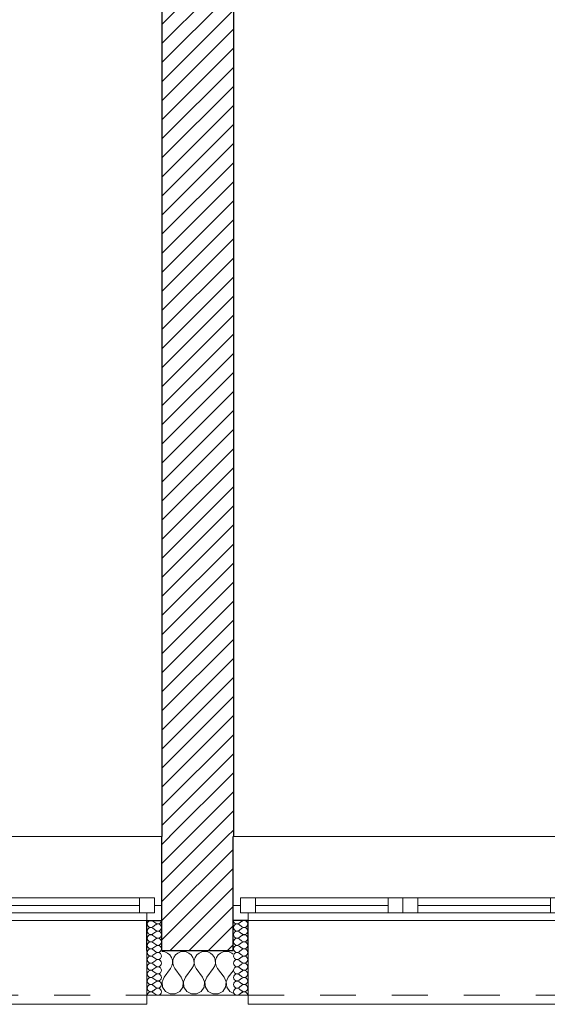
# Model space of a CAD drawing. Header units: millimetres. Extents: x 27262 to 215252, y 16288 to 306312.
# Tile 27 of 34: x 129913 to 131232, y 171393 to 173857. Entities that reach past the tile are written whole.
import ezdxf

# ---------------------------------------------------------------- set-up
doc = ezdxf.new("R2010")
doc.units = ezdxf.units.MM
doc.linetypes.add('Przerywana', pattern=[240, 120, -120])
doc.layers.add('KR_INW', color=252, linetype='Continuous')
doc.layers.add('Okna ArchiCADa', color=252, linetype='Continuous')
for name, color, linetype, lineweight in [('KR_INW_Nr_pióra__101', 252, 'Continuous', 5), ('KR_INW_Nr_pióra__102', 252, 'Continuous', 5), ('KR_INW_Nr_pióra__27', 252, 'Continuous', 25), ('KR_INW_Nr_pióra__47', 252, 'Continuous', 15), ('Okna ArchiCADa_Nr_pióra__1', 252, 'Continuous', 13), ('Okna ArchiCADa_Nr_pióra__27', 252, 'Continuous', 25)]:
    doc.layers.add(name, color=color, linetype=linetype, lineweight=lineweight)
pattern_1 = [(45, (0, 0), (-31.819804, 31.819804), [])]

# ---------------------------------------------------------------- blocks, each defined once
blk = doc.blocks.new('*X195')
at = {"layer": 'KR_INW_Nr_pióra__102', "linetype": 'Continuous'}
for p, q in [((194000, 107001.6), (193999.7, 107001.5)), ((194009.8, 107000.2), (194000, 107001.6)), ((194018.8, 106996.2), (194009.8, 107000.2)), ((194061.7, 107000.2), (194052.7, 106996.2)), ((194071.4, 107001.6), (194061.7, 107000.2)), ((194081.2, 107000.2), (194071.4, 107001.6)), ((194090.2, 106996.2), (194081.2, 107000.2)), ((194133.1, 107000.2), (194124.1, 106996.2)), ((194142.9, 107001.6), (194133.1, 107000.2)), ((194152.6, 107000.2), (194142.9, 107001.6)), ((194161.6, 106996.2), (194152.6, 107000.2)), ((194204.5, 107000.2), (194195.5, 106996.2)), ((194214.3, 107001.6), (194204.5, 107000.2)), ((194224, 107000.2), (194214.3, 107001.6)), ((194233.1, 106996.2), (194224, 107000.2)), ((194026.4, 106989.9), (194018.8, 106996.2)), ((194031.9, 106981.8), (194026.4, 106989.9)), ((194035.1, 106972.5), (194031.9, 106981.8)), ((194035.6, 106962.6), (194035.1, 106972.5)), ((194036.3, 106972.5), (194035.9, 106962.6)), ((194039.5, 106981.8), (194036.3, 106972.5)), ((194045.1, 106989.9), (194039.5, 106981.8)), ((194052.7, 106996.2), (194045.1, 106989.9)), ((194097.8, 106989.9), (194090.2, 106996.2)), ((194103.4, 106981.8), (194097.8, 106989.9)), ((194106.5, 106972.5), (194103.4, 106981.8)), ((194107, 106962.6), (194106.5, 106972.5)), ((194107.8, 106972.5), (194107.3, 106962.6)), ((194110.9, 106981.8), (194107.8, 106972.5)), ((194116.5, 106989.9), (194110.9, 106981.8)), ((194124.1, 106996.2), (194116.5, 106989.9)), ((194169.2, 106989.9), (194161.6, 106996.2)), ((194174.8, 106981.8), (194169.2, 106989.9)), ((194177.9, 106972.5), (194174.8, 106981.8)), ((194178.4, 106962.6), (194177.9, 106972.5)), ((194179.2, 106972.5), (194178.7, 106962.6)), ((194182.3, 106981.8), (194179.2, 106972.5)), ((194187.9, 106989.9), (194182.3, 106981.8)), ((194195.5, 106996.2), (194187.9, 106989.9)), ((194237.3, 106992.8), (194233.1, 106996.2)), ((194007.1, 106915.9), (194028.6, 106944.4)), ((194028.6, 106944.4), (194033.3, 106953.1)), ((194033.3, 106953.1), (194035.6, 106962.6)), ((194035.9, 106962.6), (194038.1, 106953.1)), ((194038.1, 106953.1), (194042.9, 106944.4)), ((194064.3, 106915.9), (194042.9, 106944.4)), ((194078.6, 106915.9), (194100, 106944.4)), ((194100, 106944.4), (194104.8, 106953.1)), ((194104.8, 106953.1), (194107, 106962.6)), ((194107.3, 106962.6), (194109.5, 106953.1)), ((194109.5, 106953.1), (194114.3, 106944.4)), ((194135.7, 106915.9), (194114.3, 106944.4)), ((194150, 106915.9), (194171.4, 106944.4)), ((194171.4, 106944.4), (194176.2, 106953.1)), ((194176.2, 106953.1), (194178.4, 106962.6)), ((194178.7, 106962.6), (194180.9, 106953.1)), ((194180.9, 106953.1), (194185.7, 106944.4)), ((194207.1, 106915.9), (194185.7, 106944.4)), ((194221.4, 106915.9), (194237.3, 106937)), ((194007.1, 106915.9), (194000.4, 106899.8)), ((194071, 106899.8), (194064.3, 106915.9)), ((194078.6, 106915.9), (194071.8, 106899.8)), ((194142.4, 106899.8), (194135.7, 106915.9)), ((194150, 106915.9), (194143.3, 106899.8)), ((194213.9, 106899.8), (194207.1, 106915.9)), ((194221.4, 106915.9), (194214.7, 106899.8)), ((194000.4, 106899.8), (194002.1, 106882.5)), ((194002.1, 106882.5), (194011.7, 106868)), ((194011.7, 106868), (194027, 106859.8)), ((194044.4, 106859.8), (194059.7, 106868)), ((194059.7, 106868), (194069.4, 106882.5)), ((194069.4, 106882.5), (194071, 106899.8)), ((194071.8, 106899.8), (194073.5, 106882.5)), ((194073.5, 106882.5), (194083.1, 106868)), ((194083.1, 106868), (194098.4, 106859.8)), ((194115.8, 106859.8), (194131.2, 106868)), ((194131.2, 106868), (194140.8, 106882.5)), ((194140.8, 106882.5), (194142.4, 106899.8)), ((194143.3, 106899.8), (194144.9, 106882.5)), ((194144.9, 106882.5), (194154.5, 106868)), ((194154.5, 106868), (194169.9, 106859.8)), ((194187.3, 106859.8), (194202.6, 106868)), ((194202.6, 106868), (194212.2, 106882.5)), ((194212.2, 106882.5), (194213.9, 106899.8)), ((194214.7, 106899.8), (194216.3, 106882.5)), ((194216.3, 106882.5), (194226, 106868)), ((194226, 106868), (194237.3, 106862)), ((194027, 106859.8), (194044.4, 106859.8)), ((194098.4, 106859.8), (194115.8, 106859.8)), ((194169.9, 106859.8), (194187.3, 106859.8))]:
    blk.add_line(p, q, dxfattribs=at)
blk = doc.blocks.new('*X224')
at = {"layer": 'KR_INW_Nr_pióra__102', "linetype": 'Continuous'}
for p, q in [((193979.4, 107095.6), (193969.9, 107102.8)), ((193979.4, 107090.9), (193969.9, 107083.7)), ((193979.4, 107071.8), (193969.9, 107079)), ((193979.4, 107067), (193969.9, 107059.9)), ((193979.4, 107048), (193969.9, 107055.1)), ((193979.4, 107043.2), (193969.9, 107036.1)), ((193979.4, 107024.2), (193969.9, 107031.3)), ((193979.4, 107019.4), (193969.9, 107012.3)), ((193979.4, 107000.4), (193969.9, 107007.5)), ((193979.4, 106995.6), (193969.9, 106988.5)), ((193979.4, 106976.6), (193969.9, 106983.7)), ((193979.4, 106971.8), (193969.9, 106964.7)), ((193979.4, 106952.8), (193969.9, 106959.9)), ((193979.4, 106948), (193969.9, 106940.9)), ((193979.4, 106929), (193969.9, 106936.1)), ((193979.4, 106924.2), (193969.9, 106917)), ((193979.4, 106905.1), (193969.9, 106912.3)), ((193979.4, 106900.4), (193969.9, 106893.2)), ((193979.4, 106881.3), (193969.9, 106888.5)), ((193979.4, 106876.6), (193969.9, 106869.4)), ((193979.4, 106857.5), (193969.9, 106864.7))]:
    blk.add_line(p, q, dxfattribs=at)
for centre, start, end in [((193962.8, 107093.2), 53.1301, 180), ((193986.6, 107105.1), 233.1301, 0), ((193962.8, 107093.2), 180, 306.8699), ((193962.8, 107069.4), 53.1301, 180), ((193962.8, 107069.4), 180, 306.8699), ((193986.6, 107081.3), 233.1301, 126.8699), ((193986.6, 107057.5), 233.1301, 126.8699), ((193962.8, 107045.6), 53.1301, 180), ((193962.8, 107045.6), 180, 306.8699), ((193962.8, 107021.8), 53.1301, 180), ((193986.6, 107033.7), 233.1301, 126.8699), ((193962.8, 107021.8), 180, 306.8699), ((193962.8, 106998), 53.1301, 180), ((193986.6, 107009.9), 233.1301, 126.8699), ((193962.8, 106998), 180, 306.8699), ((193962.8, 106974.2), 53.1301, 180), ((193962.8, 106974.2), 180, 306.8699), ((193986.6, 106986.1), 233.1301, 126.8699), ((193986.6, 106962.3), 233.1301, 126.8699), ((193962.8, 106950.4), 53.1301, 180), ((193962.8, 106950.4), 180, 306.8699), ((193962.8, 106926.6), 53.1301, 180), ((193986.6, 106938.5), 233.1301, 126.8699), ((193962.8, 106926.6), 180, 306.8699), ((193962.8, 106902.8), 53.1301, 180), ((193962.8, 106902.8), 180, 306.8699), ((193986.6, 106914.7), 233.1301, 126.8699), ((193986.6, 106890.9), 233.1301, 126.8699), ((193962.8, 106879), 53.1301, 180), ((193962.8, 106879), 180, 306.8699), ((193986.6, 106867), 233.1301, 126.8699), ((193962.8, 106855.1), 53.1301, 180)]:
    blk.add_arc(centre, 11.9, start, end, dxfattribs=at)
blk = doc.blocks.new('*X225')
at = {"layer": 'KR_INW_Nr_pióra__102', "linetype": 'Continuous'}
for p, q in [((194257.5, 107095.6), (194267, 107102.8)), ((194257.5, 107090.9), (194267, 107083.7)), ((194257.5, 107071.8), (194267, 107079)), ((194257.5, 107067), (194267, 107059.9)), ((194257.5, 107048), (194267, 107055.1)), ((194257.5, 107043.2), (194267, 107036.1)), ((194257.5, 107024.2), (194267, 107031.3)), ((194257.5, 107019.4), (194267, 107012.3)), ((194257.5, 107000.4), (194267, 107007.5)), ((194257.5, 106995.6), (194267, 106988.5)), ((194257.5, 106976.6), (194267, 106983.7)), ((194257.5, 106971.8), (194267, 106964.7)), ((194257.5, 106952.8), (194267, 106959.9)), ((194257.5, 106948), (194267, 106940.9)), ((194257.5, 106929), (194267, 106936.1)), ((194257.5, 106924.2), (194267, 106917)), ((194257.5, 106905.1), (194267, 106912.3)), ((194257.5, 106900.4), (194267, 106893.2)), ((194257.5, 106881.3), (194267, 106888.5)), ((194257.5, 106876.6), (194267, 106869.4)), ((194257.5, 106857.5), (194267, 106864.7))]:
    blk.add_line(p, q, dxfattribs=at)
for centre, start, end in [((194250.4, 107105.1), 180, 306.8699), ((194274.2, 107093.2), 0, 126.8699), ((194250.4, 107081.3), 53.1301, 306.8699), ((194250.4, 107057.5), 53.1301, 306.8699), ((194274.2, 107093.2), 233.1301, 0), ((194274.2, 107069.4), 0, 126.8699), ((194274.2, 107069.4), 233.1301, 0), ((194250.4, 107033.7), 53.1301, 306.8699), ((194274.2, 107045.6), 0, 126.8699), ((194274.2, 107045.6), 233.1301, 0), ((194274.2, 107021.8), 0, 126.8699), ((194250.4, 107009.9), 53.1301, 306.8699), ((194274.2, 107021.8), 233.1301, 0), ((194274.2, 106998), 0, 126.8699), ((194250.4, 106986.1), 53.1301, 306.8699), ((194250.4, 106962.3), 53.1301, 306.8699), ((194274.2, 106998), 233.1301, 0), ((194274.2, 106974.2), 0, 126.8699), ((194274.2, 106974.2), 233.1301, 0), ((194250.4, 106938.5), 53.1301, 306.8699), ((194274.2, 106950.4), 0, 126.8699), ((194274.2, 106950.4), 233.1301, 0), ((194274.2, 106926.6), 0, 126.8699), ((194250.4, 106914.7), 53.1301, 306.8699), ((194250.4, 106890.9), 53.1301, 306.8699), ((194274.2, 106926.6), 233.1301, 0), ((194274.2, 106902.8), 0, 126.8699), ((194274.2, 106902.8), 233.1301, 0), ((194250.4, 106867), 53.1301, 306.8699), ((194274.2, 106879), 0, 126.8699), ((194274.2, 106879), 233.1301, 0), ((194274.2, 106855.1), 0, 126.8699)]:
    blk.add_arc(centre, 11.9, start, end, dxfattribs=at)
blk = doc.blocks.new('Okno dwuskrzydłowe 19_7')
at = {"layer": 'Okna ArchiCADa_Nr_pióra__1', "linetype": 'Continuous'}
for p, q in [((-564.8, 230), (564.8, 230)), ((-564.8, 0), (-539.8, 0)), ((-539.8, 25), (-489.8, 25)), ((-539.8, -25), (-539.8, 25)), ((-539.8, 0), (-539.8, -25)), ((-489.8, 25), (-50, 25)), ((-489.8, 25), (-489.8, -25)), ((-489.8, 25), (-50, 25)), ((-489.8, 0), (-50, 0)), ((-50, -25), (-50, 25)), ((-50, 25), (0, 25)), ((0, 25), (0, -25)), ((0, 25), (50, 25)), ((0, -25), (0, 25)), ((50, 25), (489.8, 25)), ((50, 25), (50, -25)), ((50, 25), (489.8, 25)), ((50, 0), (489.8, 0)), ((489.8, -25), (489.8, 25)), ((489.8, 25), (539.8, 25)), ((539.8, 25), (539.8, -25)), ((539.8, -25), (539.8, 0)), ((539.8, 0), (564.8, 0)), ((-539.8, -25), (-514.8, -25)), ((-489.8, -25), (-539.8, -25)), ((-514.8, -25), (-514.8, -50)), ((-50, -25), (-489.8, -25)), ((0, -25), (-50, -25)), ((50, -25), (0, -25)), ((489.8, -25), (50, -25)), ((539.8, -25), (489.8, -25)), ((514.8, -50), (514.8, -25)), ((514.8, -25), (539.8, -25)), ((-514.8, -50), (-564.8, -50)), ((0, -50), (-514.8, -50)), ((514.8, -50), (0, -50)), ((564.8, -50), (514.8, -50)), ((-514.8, -300), (-514.8, -330)), ((514.8, -330), (514.8, -300)), ((-514.8, -330), (514.8, -330))]:
    blk.add_line(p, q, dxfattribs=at)
at = {"layer": 'Okna ArchiCADa_Nr_pióra__1', "linetype": 'Przerywana'}
blk.add_line((-514.8, -300), (514.8, -300), dxfattribs=at)
at = {"layer": 'Okna ArchiCADa_Nr_pióra__27', "linetype": 'Continuous'}
for p, q in [((-564.8, -50), (-564.8, 0)), ((564.8, -50), (564.8, 0)), ((-514.8, -50), (-564.8, -50)), ((514.8, -50), (564.8, -50))]:
    blk.add_line(p, q, dxfattribs=at)
blk = doc.blocks.new('Okno dwuskrzydłowe 19_6')
at = {"layer": 'Okna ArchiCADa_Nr_pióra__1', "linetype": 'Continuous'}
for p, q in [((-566.8, 230), (566.8, 230)), ((-566.8, 0), (-541.8, 0)), ((-541.8, 25), (-491.8, 25)), ((-541.8, -25), (-541.8, 25)), ((-541.8, 0), (-541.8, -25)), ((-491.8, 25), (-50, 25)), ((-491.8, 25), (-491.8, -25)), ((-491.8, 25), (-50, 25)), ((-491.8, 0), (-50, 0)), ((-50, -25), (-50, 25)), ((-50, 25), (0, 25)), ((0, 25), (0, -25)), ((0, 25), (50, 25)), ((0, -25), (0, 25)), ((50, 25), (491.8, 25)), ((50, 25), (50, -25)), ((50, 25), (491.8, 25)), ((50, 0), (491.8, 0)), ((491.8, -25), (491.8, 25)), ((491.8, 25), (541.8, 25)), ((541.8, 25), (541.8, -25)), ((541.8, -25), (541.8, 0)), ((541.8, 0), (566.8, 0)), ((-541.8, -25), (-516.8, -25)), ((-491.8, -25), (-541.8, -25)), ((-516.8, -25), (-516.8, -50)), ((-50, -25), (-491.8, -25)), ((0, -25), (-50, -25)), ((50, -25), (0, -25)), ((491.8, -25), (50, -25)), ((541.8, -25), (491.8, -25)), ((516.8, -50), (516.8, -25)), ((516.8, -25), (541.8, -25)), ((-516.8, -50), (-566.8, -50)), ((0, -50), (-516.8, -50)), ((516.8, -50), (0, -50)), ((566.8, -50), (516.8, -50)), ((-516.8, -300), (-516.8, -330)), ((516.8, -330), (516.8, -300)), ((-516.8, -330), (516.8, -330))]:
    blk.add_line(p, q, dxfattribs=at)
at = {"layer": 'Okna ArchiCADa_Nr_pióra__1', "linetype": 'Przerywana'}
blk.add_line((-516.8, -300), (516.8, -300), dxfattribs=at)
at = {"layer": 'Okna ArchiCADa_Nr_pióra__27', "linetype": 'Continuous'}
for p, q in [((-566.8, -50), (-566.8, 0)), ((566.8, -50), (566.8, 0)), ((-516.8, -50), (-566.8, -50)), ((516.8, -50), (566.8, -50))]:
    blk.add_line(p, q, dxfattribs=at)
blk = doc.blocks.new('Ściana_4', base_point=(179075.1, 106855.1))
at = {"layer": 'KR_INW_Nr_pióra__101', "linetype": 'Continuous'}
h = blk.add_hatch(dxfattribs=at)
h.set_pattern_fill('CEGŁA_LICÓWKA', color=256, style=0, pattern_type=2)
h.set_pattern_definition(pattern_1)
h.paths.add_polyline_path([(193999.7, 107155.1), (193999.7, 107105.1), (193999.7, 107005.1), (194237.3, 107005.1), (194237.3, 107105.1), (194237.3, 107155.1), (194237.3, 107385.1), (193999.7, 107385.1)])
at = {"layer": 'KR_INW_Nr_pióra__27', "linetype": 'Continuous'}
for p, q in [((193999.7, 107155.1), (193999.7, 107385.1)), ((194237.3, 107155.1), (194237.3, 107385.1)), ((193999.7, 107105.1), (193999.7, 107155.1)), ((194237.3, 107105.1), (194237.3, 107155.1)), ((193949.7, 107005.1), (193949.7, 107105.1)), ((193949.7, 107105.1), (193999.7, 107105.1)), ((193999.7, 107005.1), (193999.7, 107105.1)), ((194237.3, 107005.1), (194237.3, 107105.1)), ((194287.3, 107105.1), (194237.3, 107105.1)), ((194287.3, 107005.1), (194287.3, 107105.1)), ((193999.7, 107005.1), (194237.3, 107005.1))]:
    blk.add_line(p, q, dxfattribs=at)
at = {"layer": 'KR_INW_Nr_pióra__47', "linetype": 'Continuous'}
for p, q in [((193999.7, 107105.1), (193949.7, 107105.1)), ((193949.7, 107105.1), (193949.7, 106855.1)), ((194237.3, 107105.1), (194287.3, 107105.1)), ((194287.3, 107105.1), (194287.3, 106855.1)), ((193949.7, 106855.1), (193949.7, 107005.1)), ((194287.3, 106855.1), (194287.3, 107005.1)), ((193999.7, 106855.1), (193949.7, 106855.1)), ((194237.3, 106855.1), (194287.3, 106855.1))]:
    blk.add_line(p, q, dxfattribs=at)
at = {"layer": 'KR_INW_Nr_pióra__47', "linetype": 'Continuous', "flags": 128}
blk.add_lwpolyline([(193999.7, 106855.1), (194237.3, 106855.1)], dxfattribs=at)
at = {"layer": 'KR_INW'}
for name in ['*X224', '*X225', '*X195']:
    blk.add_blockref(name, (0, 0), dxfattribs=at)
at = {"layer": 'Okna ArchiCADa', "color": 21, "linetype": 'Continuous', "lineweight": 13, "true_color": 0xff9955, "zscale": 1000}
for name, p in [('Okno dwuskrzydłowe 19_7', (193434.9, 107155.1)), ('Okno dwuskrzydłowe 19_6', (194804, 107155.1))]:
    blk.add_blockref(name, p, dxfattribs=at)
blk = doc.blocks.new('Ściana_95', base_point=(193999.4, 113397.6))
at = {"layer": 'KR_INW_Nr_pióra__101', "linetype": 'Continuous'}
h = blk.add_hatch(dxfattribs=at)
h.set_pattern_fill('CEGŁA_LICÓWKA', color=256, style=0, pattern_type=2)
h.set_pattern_definition(pattern_1)
h.paths.add_polyline_path([(193999.4, 112967.6), (193999.4, 107385.1), (194239.4, 107385.1), (194239.4, 112967.6)])
at = {"layer": 'KR_INW_Nr_pióra__27', "linetype": 'Continuous', "flags": 128}
for points in [[(193999.4, 112967.6), (193999.4, 107385.1)], [(194239.4, 107385.1), (194239.4, 112967.6)]]:
    blk.add_lwpolyline(points, dxfattribs=at)

msp = doc.modelspace()

# ---------------------------------------------------------------- block references
at = {"layer": 'KR_INW', "color": 252, "xscale": 0.75, "yscale": 0.75, "zscale": 0.75}
msp.add_blockref('Ściana_95', (130268, 176322), dxfattribs=at)
at = {"layer": 'KR_INW', "xscale": 0.75, "yscale": 0.75, "zscale": 0.75}
msp.add_blockref('Ściana_4', (119074.8, 171415.2), dxfattribs=at)

doc.saveas('drawing.dxf')
